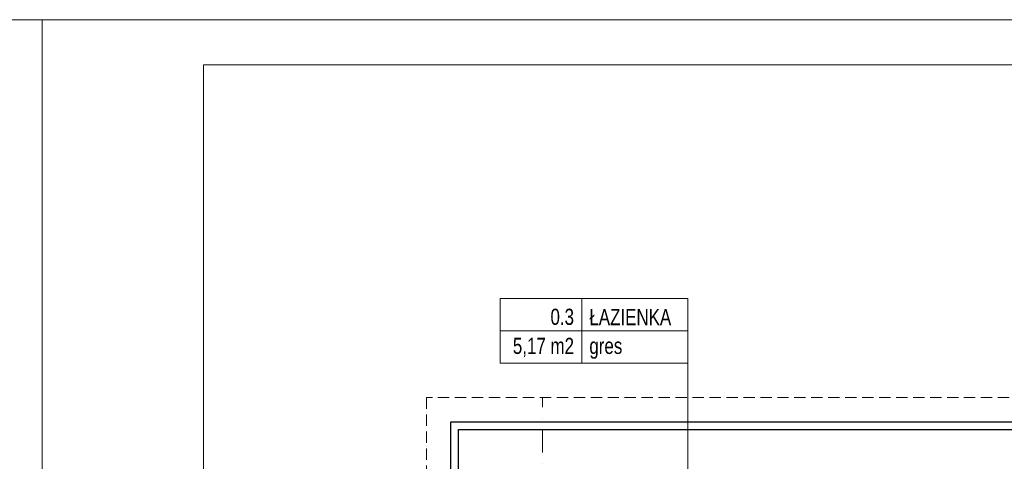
# Model space of a CAD drawing. Header units: inches. Extents: x 45159 to 108059, y -33626 to -17950.
# Tile 35 of 38: x 51442 to 52203, y -18292 to -17950. Entities that reach past the tile are written whole.
import ezdxf

# ---------------------------------------------------------------- set-up
doc = ezdxf.new("R2010")
doc.units = ezdxf.units.IN
doc.header["$MEASUREMENT"] = 0
doc.linetypes.add('DASHDOT', pattern=[1, 0.5, -0.25, 0, -0.25])
doc.linetypes.add('HIDDEN', pattern=[0.375, 0.25, -0.125])
for name, color, linetype, lineweight in [('A--tabelka rysunku', 7, 'Continuous', 0), ('A8-opisy pomieszczeń', 7, 'Continuous', 0), ('p--dach', 7, 'Continuous', 30), ('p--opisy pomieszczeń', 7, 'Continuous', 0), ('p--osie konstr', 7, 'DASHDOT', 15)]:
    doc.layers.add(name, color=color, linetype=linetype, lineweight=lineweight)
doc.layers.add('A36-obrzeże', color=252, linetype='Continuous')
doc.styles.add('1-50', font='arial.ttf', dxfattribs={"width": 0.75, "height": 12.5})

msp = doc.modelspace()

# ---------------------------------------------------------------- linework, layer by layer
at = {"layer": 'A--tabelka rysunku', "linetype": 'Continuous'}
for points in [[(49358.96, -19434.92), (51458.96, -19434.92), (51458.96, -17949.92), (49358.96, -17949.92)], [(49358.96, -19434.92), (51458.96, -19434.92), (51458.96, -17949.92), (49358.96, -17949.92)], [(51458.96, -19434.92), (53558.96, -19434.92), (53558.96, -17949.92), (51458.96, -17949.92)], [(51458.96, -19434.92), (53558.96, -19434.92), (53558.96, -17949.92), (51458.96, -17949.92)], [(51583.96, -19399.92), (53523.96, -19399.92), (53523.96, -17984.92), (51583.96, -17984.92)]]:
    msp.add_lwpolyline(points, close=True, dxfattribs=at)
at = {"layer": 'A36-obrzeże', "linetype": 'Continuous', "ltscale": 35}
for points in [[(52066.65, -18941.66), (51775.15, -18941.66), (51775.15, -18261.16), (52857.65, -18261.16), (52857.65, -18941.66), (52458.15, -18941.66)], [(52066.65, -18935.66), (51781.15, -18935.66), (51781.15, -18267.16), (52851.65, -18267.16), (52851.65, -18935.66), (52458.15, -18935.66)]]:
    msp.add_lwpolyline(points, dxfattribs=at)
at = {"layer": 'A8-opisy pomieszczeń'}
msp.add_line((51958.42, -18215.6), (51958.42, -18445.87), dxfattribs=at)
at = {"layer": 'p--dach', "linetype": 'HIDDEN', "lineweight": 20, "ltscale": 35}
msp.add_lwpolyline([(51756.29, -18960.52), (52876.51, -18960.52), (52876.51, -18242.3), (51756.29, -18242.3)], close=True, dxfattribs=at)
at = {"layer": 'p--opisy pomieszczeń'}
for p, q in [((51876.42, -18165.6), (51876.42, -18215.6)), ((51958.42, -18190.6), (51813.42, -18190.6))]:
    msp.add_line(p, q, dxfattribs=at)
msp.add_lwpolyline([(51813.42, -18215.6), (51958.42, -18215.6), (51958.42, -18165.6), (51813.42, -18165.6)], close=True, dxfattribs=at)
at = {"layer": 'p--osie konstr', "linetype": 'DASHDOT', "ltscale": 35}
msp.add_line((51846.1, -18916.66), (51846.1, -18242.3), dxfattribs=at)

# ---------------------------------------------------------------- texts
at = {"layer": 'p--opisy pomieszczeń', "char_height": 12.5, "style": '1-50'}
for s, insert, width, attachment_point in [('ŁAZIENKA', (51882.35, -18173.81), 106.8648, 1), ('0.3', (51870.48, -18173.57), 98, 3), ('5,17 m2', (51870.48, -18196.08), 98, 3), ('gres', (51882.35, -18196.08), 100, 1)]:
    msp.add_mtext(s, dxfattribs=dict(at, insert=insert, width=width, attachment_point=attachment_point))

doc.saveas('drawing.dxf')
